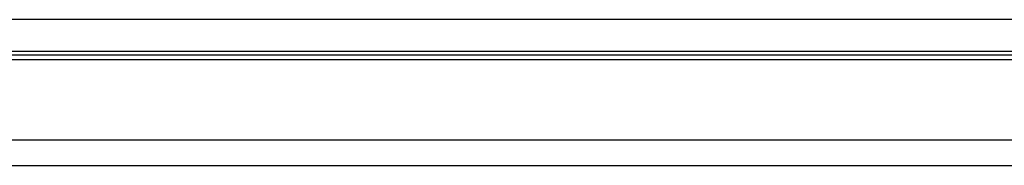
# Model space of a CAD drawing. Header units: millimetres. Extents: x 107 to 588, y -88 to 78.
# Tile 4 of 49: x 433 to 510, y -63 to -51. Entities that reach past the tile are written whole.
import ezdxf

# ---------------------------------------------------------------- set-up
doc = ezdxf.new("R2010")
doc.units = ezdxf.units.MM
doc.header["$LTSCALE"] = 0.1
doc.layers.add('2', color=7, linetype='CONTINUOUS')
doc.layers.add('OUT', color=3, linetype='CONTINUOUS')

msp = doc.modelspace()

# ---------------------------------------------------------------- linework, layer by layer
at = {"layer": '2', "color": 0, "linetype": 'Continuous'}
for p, q in [((341.862, -53.977), (588.12, -53.977)), ((342.083, -54.331), (588.12, -54.331)), ((343.723, -60.624), (588.12, -60.624)), ((288.12, -62.624), (588.12, -62.624))]:
    msp.add_line(p, q, dxfattribs=at)
at = {"layer": 'OUT', "color": 0}
for p, q in [((533.12, -51.224), (393.12, -51.224)), ((533.12, -53.724), (393.12, -53.724))]:
    msp.add_line(p, q, dxfattribs=at)

doc.saveas('drawing.dxf')
